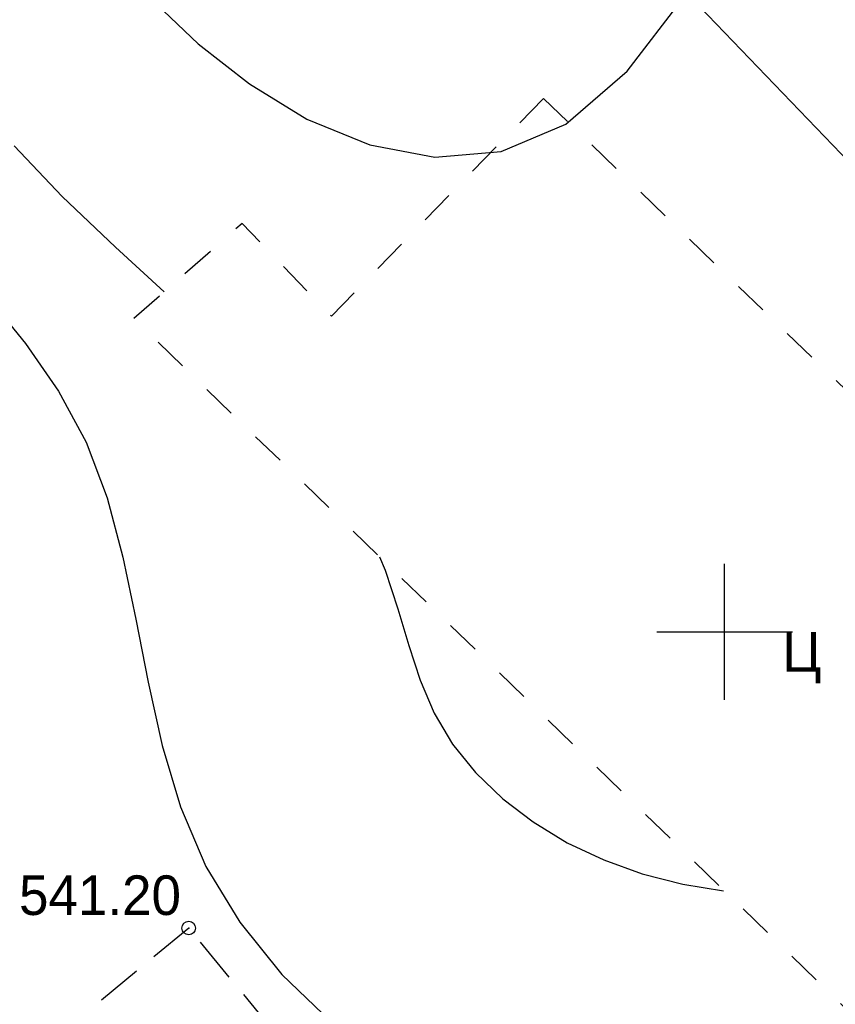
# Model space of a CAD drawing. Extents: x 0 to 361260, y 0 to 4201817.
# Tile 137 of 256: x 360134 to 360152, y 4200542 to 4200564. Entities that reach past the tile are written whole.
import ezdxf

# ---------------------------------------------------------------- set-up
doc = ezdxf.new("R2010")
doc.units = 0
doc.header["$LTSCALE"] = 0.5
doc.header["$MEASUREMENT"] = 0
doc.header["$PDMODE"] = 32
doc.header["$PDSIZE"] = 0.3
for name, pattern in [('CONTI', [0]), ('Д_ТРОТ_ТРУБА', [3, 1.5, -1.5]), ('ДОРОГИ_СТРОЯЩ', [9, 8, -1]), ('ЗД_СТР_РАЗВ', [3, 2, -1])]:
    doc.linetypes.add(name, pattern=pattern)
for name, color, linetype in [('(004) Точки рельефа', 7, 'Continuous'), ('(007) Здания', 7, 'Continuous'), ('(025) Дорога', 7, 'Continuous'), ('GORIZDEFAULT', 32, 'CONTI'), ('PI_TTDEFAULT', 5, 'CONTI'), ('SETKR', 2, 'CONTI')]:
    doc.layers.add(name, color=color, linetype=linetype)
doc.styles.add('BM-431', font='txt')
doc.styles.add('D-431', font='txt')

# ---------------------------------------------------------------- blocks, each defined once
blk = doc.blocks.new('BL_333')
at = {"color": 0}
for p, q in [((0, -1.5), (0, 1.5)), ((-1.5, 0), (1.5, 0))]:
    blk.add_line(p, q, dxfattribs=at)

msp = doc.modelspace()

# ---------------------------------------------------------------- linework, layer by layer
at = {"layer": '(007) Здания', "linetype": 'ЗД_СТР_РАЗВ', "flags": 128}
msp.add_lwpolyline([(360138.159, 4200543.454), (360134.551, 4200540.474), (360136.794, 4200537.757), (360140.403, 4200540.738)], close=True, dxfattribs=at)
at = {"layer": '(025) Дорога', "linetype": 'Д_ТРОТ_ТРУБА', "flags": 128}
msp.add_lwpolyline([(360145.999, 4200561.788), (360141.313, 4200556.972), (360139.34, 4200559.023), (360136.946, 4200556.919), (360159.781, 4200534.797), (360166.748, 4200541.774), (360145.999, 4200561.788)], dxfattribs=at)
at = {"linetype": 'Continuous', "elevation": 1.643}
msp.add_lwpolyline([(359968.105, 4200751.148), (360144.875, 4200568.598), (360208.905, 4200501.768), (360248.135, 4200449.088), (360280.365, 4200400.868), (360329.345, 4200345.008), (360410.625, 4200285.188), (360473.125, 4200218.998), (360491.256, 4200199.541)], dxfattribs=at)
at = {"layer": 'GORIZDEFAULT', "color": 32}
for points in [[(360146.49, 4200561.22, 539.5), (360147.85, 4200562.39, 539.5), (360149.09, 4200564.02, 539.5)], [(360137.45, 4200563.87, 539.5), (360138.37, 4200562.99, 539.5), (360139.5, 4200562.11, 539.5), (360140.77, 4200561.33, 539.5), (360142.16, 4200560.76, 539.5), (360143.6, 4200560.49, 539.5), (360145.06, 4200560.61, 539.5), (360146.49, 4200561.22, 539.5)], [(360134.3, 4200560.74, 540.5), (360135.36, 4200559.62, 540.5), (360136.54, 4200558.5, 540.5), (360137.619, 4200557.51, 540.5)], [(360133.74, 4200557.36, 541), (360134.55, 4200556.37, 541), (360135.28, 4200555.32, 541), (360135.89, 4200554.19, 541), (360136.36, 4200552.96, 541), (360136.7, 4200551.65, 541), (360136.99, 4200550.28, 541), (360137.26, 4200548.89, 541), (360137.57, 4200547.49, 541), (360137.98, 4200546.13, 541), (360138.54, 4200544.81, 541), (360139.29, 4200543.58, 541), (360140.22, 4200542.43, 541), (360141.31, 4200541.38, 541), (360142.54, 4200540.43, 541), (360143.91, 4200539.61, 541), (360145.38, 4200538.91, 541), (360146.94, 4200538.34, 541)], [(360142.378, 4200551.657, 540.5), (360142.5, 4200551.36, 540.5), (360142.78, 4200550.51, 540.5), (360143.02, 4200549.7, 540.5), (360143.27, 4200548.93, 540.5), (360143.58, 4200548.2, 540.5), (360143.99, 4200547.52, 540.5), (360144.5, 4200546.89, 540.5), (360145.1, 4200546.31, 540.5), (360145.77, 4200545.8, 540.5), (360146.52, 4200545.34, 540.5), (360147.33, 4200544.96, 540.5), (360148.18, 4200544.65, 540.5)], [(360148.18, 4200544.65, 540.5), (360149.08, 4200544.42, 540.5), (360149.974, 4200544.273, 540.5)]]:
    msp.add_polyline3d(points, dxfattribs=at)
at = {"layer": 'PI_TTDEFAULT', "color": 5}
msp.add_point((360138.159, 4200543.454), dxfattribs=at)

# ---------------------------------------------------------------- block references
at = {"layer": 'SETKR', "color": 92}
msp.add_blockref('BL_333', (360150, 4200550), dxfattribs=at)

# ---------------------------------------------------------------- texts
at = {"layer": '(004) Точки рельефа', "style": 'D-431'}
msp.add_text('541.20', height=0.875, dxfattribs=at).set_placement((360134.409, 4200543.742, -541.2))
at = {"layer": '(025) Дорога', "linetype": 'ДОРОГИ_СТРОЯЩ', "style": 'BM-431'}
msp.add_text('Ц', height=0.875, dxfattribs=at).set_placement((360151.276, 4200549.118, -555.023))

doc.saveas('drawing.dxf')
